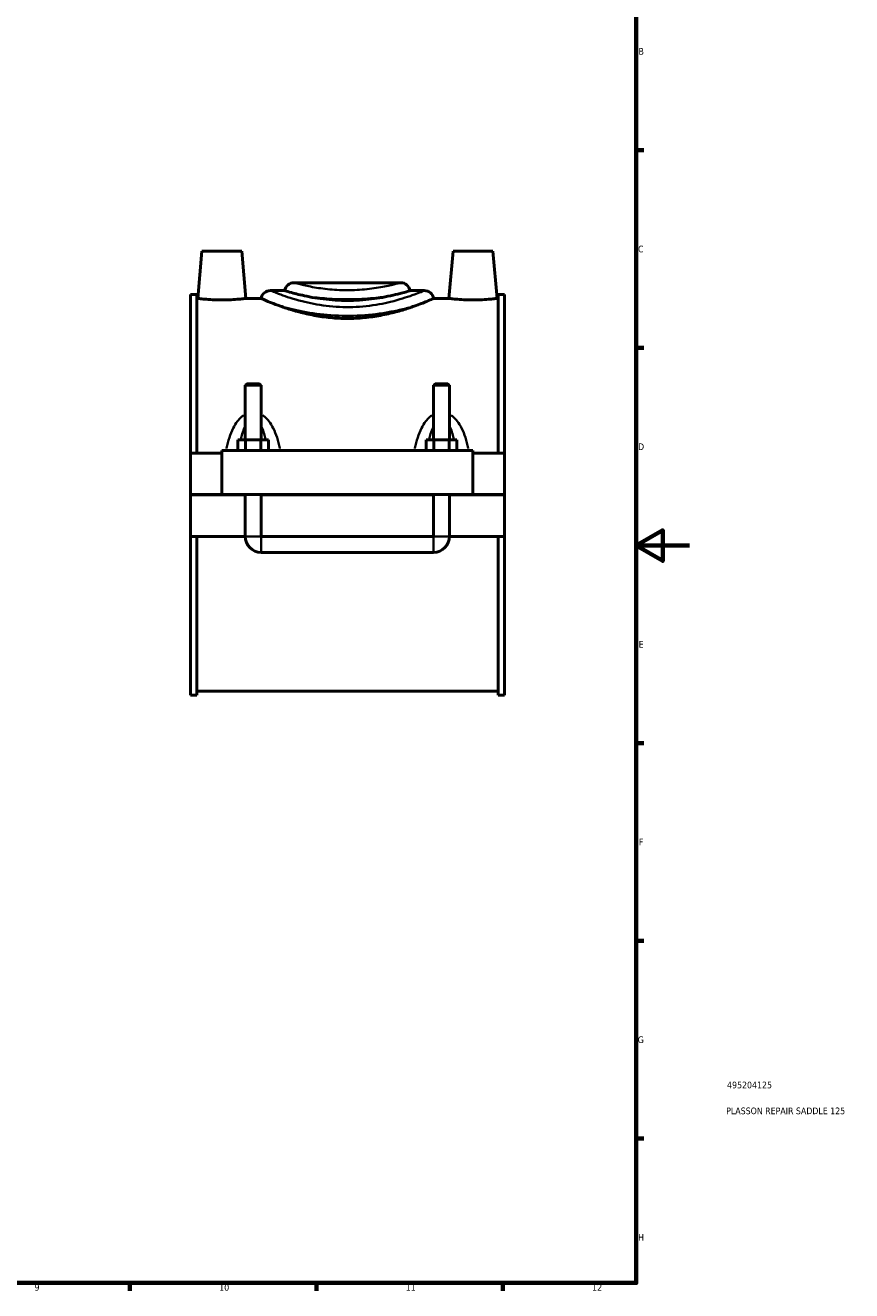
# Model space of a CAD drawing. Header units: millimetres. Extents: x 0 to 902, y -8 to 993.
# Tile 3 of 6: x 591 to 902, y 17 to 492. Entities that reach past the tile are written whole.
import ezdxf

# ---------------------------------------------------------------- set-up
doc = ezdxf.new("R2010")
doc.units = ezdxf.units.MM
for name, color, linetype, lineweight in [('Border (ISO)', 7, 'Continuous', 70), ('Title (ISO)', 7, 'Continuous', 50), ('Visible (ISO)', 7, 'Continuous', 50), ('Visible Narrow (ISO)', 7, 'Continuous', 35)]:
    doc.layers.add(name, color=color, linetype=linetype, lineweight=lineweight)
doc.styles.add('Note Text (ISO)', font='tahoma.ttf')

# ---------------------------------------------------------------- blocks, each defined once
blk = doc.blocks.new('Borders Default Border')
at = {"layer": 'Border (ISO)'}
for p, q in [((821, 445.5), (823.9, 445.5)), ((821, 371.25), (823.9, 371.25)), ((821, 222.75), (823.9, 222.75)), ((821, 148.5), (823.9, 148.5)), ((821, 74.25), (823.9, 74.25)), ((630.75, 20), (630.75, 17.1)), ((700.83, 20), (700.83, 17.1)), ((770.92, 20), (770.92, 17.1))]:
    blk.add_line(p, q, dxfattribs=at)
at = {"layer": 'Border (ISO)', "flags": 128}
for points in [[(20, 20), (20, 574), (821, 574), (821, 20), (20, 20)], [(841, 297), (821, 297), (831, 302.77), (831, 291.23), (821, 297)]]:
    blk.add_lwpolyline(points, dxfattribs=at)
at = {"layer": 'Border (ISO)', "color": 232, "true_color": 0xca0064, "char_height": 2.5, "attachment_point": 7, "style": 'Note Text (ISO)'}
for s, insert in [('B', (821.89, 481.37)), ('C', (821.73, 407.08)), ('D', (821.73, 332.88)), ('E', (821.94, 258.63)), ('F', (822, 184.38)), ('G', (821.61, 110.08)), ('H', (821.74, 35.88)), ('9', (594.88, 17.05)), ('10', (664.29, 17.05)), ('11', (734.37, 17.1)), ('12', (804.46, 17.1))]:
    blk.add_mtext(s, dxfattribs=dict(at, insert=insert))
blk = doc.blocks.new('Title Blocks ISO')
at = {"layer": 'Title (ISO)', "color": 232, "true_color": 0xca0064, "style": 'Note Text (ISO)'}
for tag, p in [('PART_NUMBER_001', (34.16, 73.13)), ('DESCRIPTION_001', (33.84, 63.4))]:
    blk.add_attdef(tag, p, '', height=2.5, dxfattribs=at)

msp = doc.modelspace()

# ---------------------------------------------------------------- linework, layer by layer
at = {"layer": 'Visible (ISO)'}
for p, q in [((657.764, 407.575), (656.211, 389.825)), ((657.764, 407.575), (672.764, 407.575)), ((672.764, 407.575), (674.317, 389.825)), ((752.164, 407.575), (750.611, 389.825)), ((767.164, 407.575), (752.164, 407.575)), ((767.164, 407.575), (768.717, 389.825)), ((692.404, 395.725), (732.524, 395.725)), ((653.464, 331.7), (653.464, 391.3)), ((655.824, 391.3), (653.464, 391.3)), ((655.824, 391.3), (655.824, 331.7)), ((655.824, 389.825), (656.211, 389.825)), ((674.317, 389.825), (680.063, 389.825)), ((688.913, 392.775), (683.554, 392.775)), ((741.374, 392.775), (736.014, 392.775)), ((744.864, 389.825), (750.611, 389.825)), ((768.717, 389.825), (769.104, 389.825)), ((769.104, 391.3), (769.104, 331.7)), ((771.464, 391.3), (769.104, 391.3)), ((771.464, 331.7), (771.464, 391.3)), ((674.664, 357.792), (674.064, 357.192)), ((674.064, 357.192), (680.064, 357.192)), ((674.064, 357.192), (674.064, 336.7)), ((679.464, 357.792), (674.664, 357.792)), ((679.464, 357.792), (680.064, 357.192)), ((680.064, 357.192), (680.064, 336.7)), ((745.464, 357.792), (744.864, 357.192)), ((744.864, 357.192), (750.864, 357.192)), ((744.864, 336.7), (744.864, 357.192)), ((750.264, 357.792), (745.464, 357.792)), ((750.264, 357.792), (750.864, 357.192)), ((750.864, 336.7), (750.864, 357.192)), ((671.29, 332.7), (671.29, 336.7)), ((674.177, 336.7), (671.29, 336.7)), ((674.177, 332.7), (674.177, 336.7)), ((679.95, 336.7), (674.177, 336.7)), ((679.95, 332.7), (679.95, 336.7)), ((682.837, 336.7), (679.95, 336.7)), ((682.837, 332.7), (682.837, 336.7)), ((742.09, 332.7), (742.09, 336.7)), ((744.977, 336.7), (742.09, 336.7)), ((744.977, 332.7), (744.977, 336.7)), ((750.75, 336.7), (744.977, 336.7)), ((750.75, 332.7), (750.75, 336.7)), ((753.637, 336.7), (750.75, 336.7)), ((753.637, 332.7), (753.637, 336.7)), ((653.464, 331.7), (665.264, 331.7)), ((653.464, 316.125), (653.464, 331.7)), ((665.264, 332.7), (665.264, 316.125)), ((665.264, 332.7), (759.664, 332.7)), ((759.664, 316.125), (759.664, 332.7)), ((759.664, 331.7), (771.464, 331.7)), ((771.464, 331.7), (771.464, 316.125)), ((653.464, 316.125), (665.264, 316.125)), ((653.464, 300.45), (653.464, 316.025)), ((674.064, 316.025), (653.464, 316.025)), ((665.264, 316.125), (759.664, 316.125)), ((674.064, 316.125), (674.064, 316.025)), ((674.064, 300.45), (674.064, 316.025)), ((680.064, 316.125), (680.064, 316.025)), ((680.064, 316.025), (680.064, 300.45)), ((744.864, 316.025), (680.064, 316.025)), ((744.864, 316.025), (744.864, 316.125)), ((744.864, 300.45), (744.864, 316.025)), ((750.864, 316.025), (750.864, 316.125)), ((750.864, 316.025), (750.864, 300.45)), ((771.464, 316.025), (750.864, 316.025)), ((759.664, 316.125), (771.464, 316.125)), ((771.464, 316.025), (771.464, 300.45)), ((653.464, 240.85), (653.464, 300.45)), ((653.464, 300.45), (674.064, 300.45)), ((655.824, 300.45), (655.824, 240.85)), ((680.064, 300.45), (744.864, 300.45)), ((750.864, 300.45), (771.464, 300.45)), ((769.104, 300.45), (769.104, 240.85)), ((771.464, 240.85), (771.464, 300.45)), ((680.064, 294.45), (744.864, 294.45)), ((655.824, 240.85), (653.464, 240.85)), ((655.824, 242.325), (769.104, 242.325)), ((771.464, 240.85), (769.104, 240.85))]:
    msp.add_line(p, q, dxfattribs=at)
for centre, radius, start, end in [((692.404, 392.185), 3.54, 90, 170.40593), ((732.524, 392.185), 3.54, 9.59407, 90), ((683.554, 389.235), 3.54, 90, 170.40593), ((741.374, 389.235), 3.54, 9.59407, 90), ((680.064, 300.45), 6, 180, 270), ((744.864, 300.45), 6, 270, 0)]:
    msp.add_arc(centre, radius, start, end, dxfattribs=at)
for points, knots in [([(674.317, 389.825), (674.317, 389.825), (674.091, 389.796), (673.171, 389.69), (672.477, 389.615), (670.873, 389.474), (669.856, 389.398), (667.622, 389.291), (666.406, 389.261), (664.12, 389.261), (662.902, 389.291), (660.666, 389.398), (659.648, 389.474), (658.046, 389.616), (657.354, 389.69), (656.436, 389.796), (656.211, 389.825), (656.211, 389.825)], [1.3692688, 1.3692688, 1.3692688, 1.3692688, 1.7113701, 1.7113701, 2.0534715, 2.0534715, 2.3960045, 2.3960045, 2.7385375, 2.7385375, 3.0815576, 3.0815576, 3.4245777, 3.4245777, 3.7661926, 3.7661926, 4.1078074, 4.1078074, 4.1078074, 4.1078074]), ([(687.308, 386.919), (684.733, 387.833), (682.771, 388.653), (680.931, 389.44), (680.507, 389.628), (680.134, 389.793), (680.063, 389.825), (680.063, 389.825)], [0, 0, 0, 0, 1.2531669, 1.2531669, 1.8714092, 1.8714092, 2.2444098, 2.2444098, 2.2444098, 2.2444098]), ([(697.23, 390.627), (694.869, 391.109), (692.927, 391.614), (690.431, 392.309), (689.673, 392.541), (689.031, 392.738), (688.913, 392.775), (688.913, 392.775)], [0, 0, 0, 0, 0.9385859, 0.9385859, 1.6562878, 1.6562878, 2.066616, 2.066616, 2.066616, 2.066616]), ([(712.464, 389.054), (710.971, 389.054), (709.431, 389.101), (706.375, 389.292), (704.858, 389.435), (701.954, 389.793), (700.564, 390.007), (698.562, 390.363), (697.877, 390.495), (697.23, 390.627)], [0, 0, 0, 0, 0.4477176, 0.4477176, 0.8954352, 0.8954352, 1.3431529, 1.3431529, 1.5936051, 1.5936051, 1.5936051, 1.5936051]), ([(727.697, 390.627), (727.051, 390.495), (726.366, 390.363), (724.364, 390.007), (722.974, 389.793), (720.07, 389.435), (718.553, 389.292), (715.496, 389.101), (713.956, 389.054), (712.464, 389.054)], [12.7309864, 12.7309864, 12.7309864, 12.7309864, 12.9814386, 12.9814386, 13.4291562, 13.4291562, 13.8768738, 13.8768738, 14.3245914, 14.3245914, 14.3245914, 14.3245914]), ([(736.014, 392.775), (736.014, 392.775), (736.011, 392.774), (735.957, 392.757), (735.727, 392.685), (734.576, 392.336), (733.253, 391.942), (730.346, 391.206), (729.093, 390.912), (727.697, 390.627)], [2.0666161, 2.0666161, 2.0666161, 2.0666161, 2.1341387, 2.1341387, 2.6446325, 2.6446325, 3.578035, 3.578035, 4.1329888, 4.1329888, 4.1329888, 4.1329888]), ([(744.864, 389.825), (744.864, 389.825), (744.862, 389.824), (744.823, 389.806), (744.676, 389.741), (743.993, 389.44), (743.273, 389.125), (741.088, 388.219), (739.519, 387.593), (737.62, 386.919)], [2.2444097, 2.2444097, 2.2444097, 2.2444097, 2.3153668, 2.3153668, 2.787627, 2.787627, 3.5626894, 3.5626894, 4.4869326, 4.4869326, 4.4869326, 4.4869326]), ([(768.717, 389.825), (768.717, 389.825), (768.491, 389.796), (767.574, 389.69), (766.882, 389.616), (765.28, 389.474), (764.261, 389.398), (762.025, 389.291), (760.807, 389.261), (759.664, 389.261), (758.522, 389.261), (757.306, 389.291), (755.072, 389.398), (754.054, 389.474), (752.451, 389.615), (751.757, 389.69), (750.837, 389.796), (750.611, 389.825), (750.611, 389.825)], [4.1078074, 4.1078074, 4.1078074, 4.1078074, 4.4494223, 4.4494223, 4.7910372, 4.7910372, 5.1340573, 5.1340573, 5.4770774, 5.4770774, 5.4770774, 5.8196103, 5.8196103, 6.1621433, 6.1621433, 6.5042447, 6.5042447, 6.8463461, 6.8463461, 6.8463461, 6.8463461]), ([(737.62, 386.919), (736.914, 386.668), (736.174, 386.415), (733.983, 385.698), (732.372, 385.209), (728.857, 384.28), (726.954, 383.84), (722.967, 383.101), (720.88, 382.802), (716.664, 382.402), (714.534, 382.302), (710.394, 382.302), (708.264, 382.402), (704.048, 382.802), (701.961, 383.101), (697.974, 383.84), (696.07, 384.28), (692.555, 385.209), (690.944, 385.698), (688.754, 386.415), (688.013, 386.668), (687.308, 386.919)], [7.1117252, 7.1117252, 7.1117252, 7.1117252, 7.4445085, 7.4445085, 8.0655199, 8.0655199, 8.6865313, 8.6865313, 9.3075426, 9.3075426, 9.928554, 9.928554, 10.5495653, 10.5495653, 11.1705767, 11.1705767, 11.7915881, 11.7915881, 12.4125994, 12.4125994, 12.7453828, 12.7453828, 12.7453828, 12.7453828])]:
    msp.add_open_spline(points, degree=3, knots=knots, dxfattribs=at)
at = {"layer": 'Visible Narrow (ISO)'}
for p, q in [((674.101, 300.45), (680.027, 300.45)), ((680.064, 294.487), (680.064, 300.413)), ((744.864, 294.487), (744.864, 300.413)), ((750.827, 300.45), (744.901, 300.45))]:
    msp.add_line(p, q, dxfattribs=at)
for points, knots in [([(732.273, 395.656), (732.09, 395.606), (731.807, 395.53), (730.613, 395.217), (729.357, 394.899), (726.046, 394.193), (723.948, 393.805), (719.304, 393.204), (716.768, 392.993), (711.678, 392.868), (709.131, 392.947), (704.346, 393.337), (702.107, 393.643), (698.087, 394.339), (696.34, 394.728), (693.848, 395.331), (693.033, 395.552), (692.653, 395.657)], [3.9371446, 3.9371446, 3.9371446, 3.9371446, 4.3334619, 4.3334619, 5.183563, 5.183563, 6.0830893, 6.0830893, 6.9638872, 6.9638872, 7.8168588, 7.8168588, 8.662549, 8.662549, 9.558694, 9.558694, 10.3797379, 10.3797379, 10.3797379, 10.3797379]), ([(741.01, 392.625), (740.919, 392.587), (740.81, 392.543), (739.949, 392.194), (738.631, 391.664), (734.712, 390.264), (731.928, 389.353), (727.333, 388.223), (725.911, 387.913), (721.316, 387.068), (717.923, 386.672), (711.128, 386.459), (707.738, 386.627), (701.264, 387.423), (698.19, 388.051), (692.214, 389.587), (689.465, 390.517), (686.798, 391.493), (686.23, 391.709), (684.888, 392.229), (684.274, 392.478), (683.917, 392.625)], [15.3699339, 15.3699339, 15.3699339, 15.3699339, 15.5584846, 15.5584846, 16.6606706, 16.6606706, 17.9581718, 17.9581718, 18.4932478, 18.4932478, 19.6149191, 19.6149191, 20.7022168, 20.7022168, 21.8108441, 21.8108441, 23.1426989, 23.1426989, 23.5636196, 23.5636196, 24.2944608, 24.2944608, 24.2944608, 24.2944608]), ([(698.525, 390.444), (700.69, 390.151), (703.131, 389.889), (708.542, 389.53), (711.539, 389.455), (717.527, 389.574), (720.511, 389.776), (724.328, 390.177), (725.395, 390.307), (726.402, 390.444)], [-8.5967481, -8.5967481, -8.5967481, -8.5967481, -7.8168588, -7.8168588, -6.9638872, -6.9638872, -6.0830893, -6.0830893, -5.7201364, -5.7201364, -5.7201364, -5.7201364]), ([(689.206, 386.402), (690.495, 386.064), (691.897, 385.722), (696.442, 384.729), (699.892, 384.13), (707.159, 383.371), (710.964, 383.211), (718.592, 383.414), (722.4, 383.792), (727.558, 384.597), (729.153, 384.893), (732.488, 385.59), (734.185, 385.999), (735.721, 386.402)], [-22.3558142, -22.3558142, -22.3558142, -22.3558142, -21.8108441, -21.8108441, -20.7022168, -20.7022168, -19.6149191, -19.6149191, -18.4932478, -18.4932478, -17.9581718, -17.9581718, -17.3085895, -17.3085895, -17.3085895, -17.3085895]), ([(673.408, 345.873), (673.106, 345.667), (672.817, 345.44), (672.038, 344.75), (671.58, 344.25), (670.526, 342.896), (669.983, 341.997), (668.952, 339.94), (668.492, 338.764), (667.687, 336.282), (667.351, 334.971), (667.058, 333.591), (667.049, 333.546), (667.039, 333.501)], [-2.0649023, -2.0649023, -2.0649023, -2.0649023, -1.9550997, -1.9550997, -1.7533396, -1.7533396, -1.4442486, -1.4442486, -1.0781467, -1.0781467, -0.6916663, -0.6916663, -0.6785317, -0.6785317, -0.6785317, -0.6785317]), ([(687.088, 333.501), (687.079, 333.546), (687.069, 333.591), (686.777, 334.971), (686.44, 336.282), (685.636, 338.764), (685.175, 339.94), (684.144, 341.997), (683.602, 342.896), (682.547, 344.25), (682.09, 344.75), (681.311, 345.44), (681.022, 345.667), (680.72, 345.873)], [-4.2327643, -4.2327643, -4.2327643, -4.2327643, -4.2196297, -4.2196297, -3.8331493, -3.8331493, -3.4670474, -3.4670474, -3.1579564, -3.1579564, -2.9561963, -2.9561963, -2.8463937, -2.8463937, -2.8463937, -2.8463937]), ([(744.208, 345.873), (743.906, 345.667), (743.617, 345.44), (742.838, 344.75), (742.38, 344.25), (741.326, 342.896), (740.783, 341.997), (739.752, 339.94), (739.292, 338.764), (738.487, 336.282), (738.151, 334.971), (737.858, 333.591), (737.849, 333.546), (737.839, 333.501)], [-2.0649023, -2.0649023, -2.0649023, -2.0649023, -1.9550997, -1.9550997, -1.7533397, -1.7533397, -1.4442487, -1.4442487, -1.0781469, -1.0781469, -0.691666, -0.691666, -0.6785317, -0.6785317, -0.6785317, -0.6785317]), ([(757.888, 333.501), (757.879, 333.546), (757.869, 333.591), (757.577, 334.971), (757.24, 336.282), (756.436, 338.764), (755.975, 339.94), (754.944, 341.997), (754.402, 342.896), (753.347, 344.25), (752.89, 344.75), (752.111, 345.44), (751.822, 345.667), (751.52, 345.873)], [-4.2327643, -4.2327643, -4.2327643, -4.2327643, -4.21963, -4.21963, -3.8331492, -3.8331492, -3.4670473, -3.4670473, -3.1579563, -3.1579563, -2.9561963, -2.9561963, -2.8463937, -2.8463937, -2.8463937, -2.8463937]), ([(672.435, 336.98), (672.586, 337.65), (672.755, 338.305), (673.202, 339.8), (673.498, 340.623), (673.881, 341.448), (673.916, 341.523), (673.952, 341.597)], [1.21702055, 1.21702055, 1.21702055, 1.21702055, 1.44424863, 1.44424863, 1.75333963, 1.75333963, 1.78445725, 1.78445725, 1.78445725, 1.78445725]), ([(680.175, 341.597), (680.211, 341.523), (680.247, 341.448), (680.63, 340.623), (680.926, 339.8), (681.373, 338.305), (681.541, 337.65), (681.693, 336.98)], [3.12683876, 3.12683876, 3.12683876, 3.12683876, 3.15795638, 3.15795638, 3.46704739, 3.46704739, 3.69427546, 3.69427546, 3.69427546, 3.69427546]), ([(743.235, 336.98), (743.386, 337.65), (743.555, 338.305), (744.002, 339.8), (744.298, 340.623), (744.681, 341.448), (744.716, 341.523), (744.752, 341.597)], [1.21702055, 1.21702055, 1.21702055, 1.21702055, 1.44424873, 1.44424873, 1.75333969, 1.75333969, 1.78445725, 1.78445725, 1.78445725, 1.78445725]), ([(750.975, 341.597), (751.011, 341.523), (751.047, 341.448), (751.43, 340.623), (751.726, 339.8), (752.173, 338.305), (752.341, 337.65), (752.493, 336.98)], [3.12683876, 3.12683876, 3.12683876, 3.12683876, 3.15795632, 3.15795632, 3.46704729, 3.46704729, 3.69427546, 3.69427546, 3.69427546, 3.69427546])]:
    msp.add_open_spline(points, degree=3, knots=knots, dxfattribs=at)

# ---------------------------------------------------------------- block references
msp.add_blockref('Borders Default Border', (0, 0))
msp.add_blockref('Title Blocks ISO', (821, 20)).add_auto_attribs({'PART_NUMBER_001': '495204125', 'DESCRIPTION_001': 'PLASSON REPAIR SADDLE 125'})

doc.saveas('drawing.dxf')
